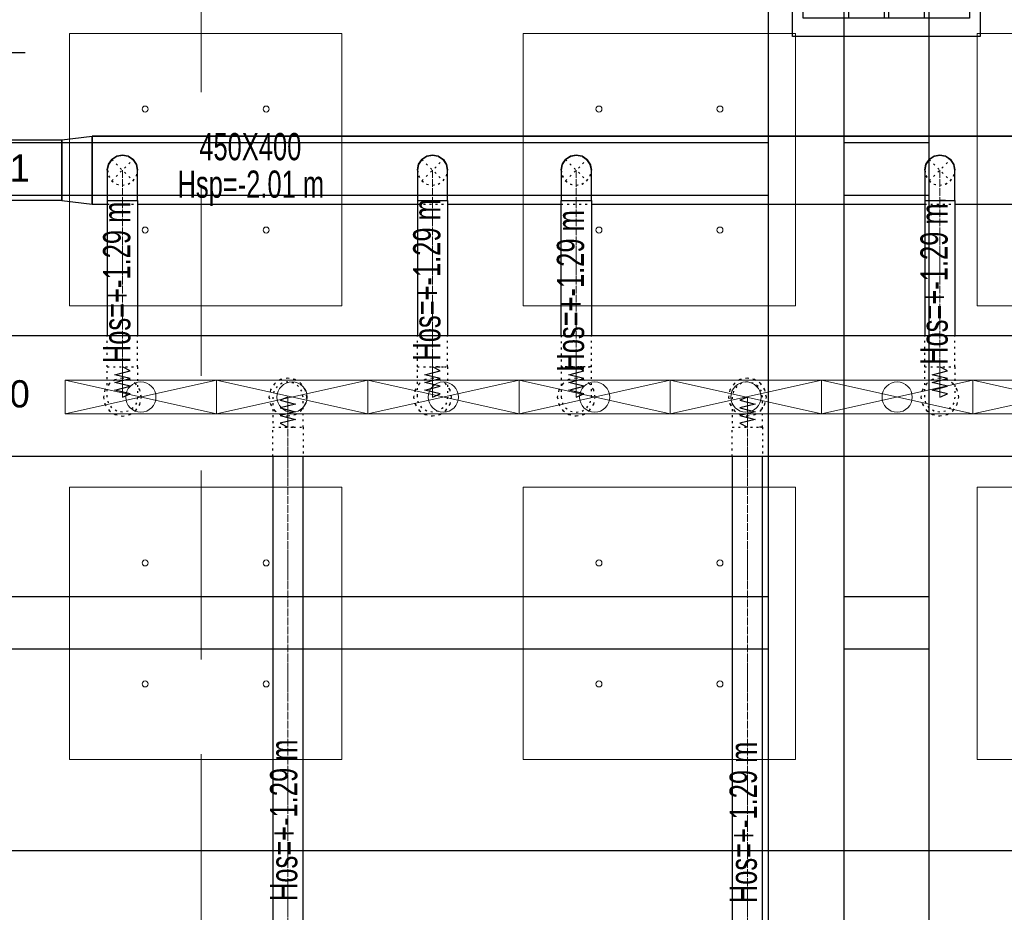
# Model space of a CAD drawing. Header units: centimetres. Extents: x -228435 to 46820, y -89367 to 152985.
# Tile 41 of 252: x -52269 to -45760, y 34590 to 40490. Entities that reach past the tile are written whole.
import ezdxf

# ---------------------------------------------------------------- set-up
doc = ezdxf.new("R2010")
doc.units = ezdxf.units.CM
doc.header["$LTSCALE"] = 50
for name, pattern in [('Balustrady$0$DASHED', [0.75, 0.5, -0.25]), ('CADVENT_CENTERLINE', [9.9, 7.4, -1, 0.5, -1]), ('CADVENT_HIDDEN', [0.8, 0.25, -0.55]), ('Kondygnacja  -0_5$0$HIDDEN', [9.525, 6.35, -3.175]), ('Kondygnacja  -0_5$0$HIDDEN2', [4.7625, 3.175, -1.5875]), ('Osie rzutów$0$DASHDOT2', [12.7, 6.35, -3.175, 0, -3.175])]:
    doc.linetypes.add(name, pattern=pattern)
doc.layers.get('0').update_dxf_attribs({"color": 8})
for name, color, linetype in [('01-103-Went PP_poziom-0_5$0$L_Nawiew', 3, 'Continuous'), ('bgde-nawiewDETAILS', 1, 'Continuous'), ('bgde-nawiewEXP', 1, 'Continuous'), ('bgde-nawiewHIDDEN', 1, 'Continuous'), ('bgde-tekst', 7, 'Continuous'), ('bgde_wymiary tłumik VAV', 7, 'Continuous'), ('Kondygnacja  -0_5$0$ARCH_KONSTR_POWYŻEJ RZUTU', 8, 'Kondygnacja  -0_5$0$HIDDEN'), ('Kondygnacja  -0_5$0$ARCH_KONSTR_POWYŻEJ RZUTU_IST', 8, 'Kondygnacja  -0_5$0$HIDDEN2'), ('Kondygnacja  -0_5$0$ARCH_KONSTRUKCJA_NIEWIDOCZNA', 8, 'Continuous'), ('Kondygnacja  -0_5$0$ARCH_OKŁADZINA', 8, 'Continuous'), ('Kondygnacja  -0_5$0$ARCH_SŁUPY', 8, 'Continuous'), ('Osie rzutów$0$ARCH_INFO_OSIE_IST', 8, 'Osie rzutów$0$DASHDOT2'), ('Osie rzutów$0$ARCH_INFO_OSIE_OPISY_IST', 8, 'Continuous')]:
    doc.layers.add(name, color=color, linetype=linetype)
for name, color, linetype, lineweight in [('bgde-nawiewCEN', 7, 'Continuous', 13), ('bgde_AJ_specyfikacja', 2, 'Continuous', 30), ('bgde_nawiewnik', 11, 'Continuous', 5), ('SU Lampy kwadratowe  -05$0$ARCH_SUFITY_PODWIESZANE', 8, 'Continuous', 9)]:
    doc.layers.add(name, color=color, linetype=linetype, lineweight=lineweight)
pattern_1 = [(45, (-1133.3117, -3177.9858), (-0.6735192, 0.6735192), [])]

# ---------------------------------------------------------------- blocks, each defined once
blk = doc.blocks.new('Osie rzutów')
at = {"layer": 'Osie rzutów$0$ARCH_INFO_OSIE_IST', "ltscale": 10}
for p, q in [((7460, 12510), (7460, 4623.26)), ((4436.24, 8000), (15156.54, 8000))]:
    blk.add_line(p, q, dxfattribs=at)
blk = doc.blocks.new('SU Lampy kwadratowe  -05$0$moduł sufitu')
at = {"layer": 'SU Lampy kwadratowe  -05$0$ARCH_SUFITY_PODWIESZANE'}
for points in [[(60, -60), (240, -60), (240, -240), (60, -240)], [(360, -60), (540, -60), (540, -240), (360, -240)], [(60, -360), (240, -360), (240, -540), (60, -540)], [(360, -360), (540, -360), (540, -540), (360, -540)]]:
    blk.add_lwpolyline(points, close=True, dxfattribs=at)
for centre in [(110, -110), (190, -110), (410, -110), (490, -110), (110, -190), (190, -190), (410, -190), (490, -190), (110, -410), (190, -410), (410, -410), (490, -410), (110, -490), (190, -490), (410, -490), (490, -490)]:
    blk.add_circle(centre, 2, dxfattribs=at)
blk = doc.blocks.new('SU Lampy kwadratowe  -05')
at = {"layer": 'SU Lampy kwadratowe  -05$0$ARCH_SUFITY_PODWIESZANE'}
for p in [(6860, 8600), (7460, 8600)]:
    blk.add_blockref('SU Lampy kwadratowe  -05$0$moduł sufitu', p, dxfattribs=at)
blk = doc.blocks.new('Kondygnacja  -0_5$0$słup_prostokąt')
at = {"layer": 'Kondygnacja  -0_5$0$ARCH_SŁUPY', "lineweight": 40}
h = blk.add_hatch(dxfattribs=at)
h.set_pattern_fill('ANSI31', color=256, scale=0.3, style=0)
h.set_pattern_definition(pattern_1)
h.paths.add_polyline_path([(36, 34), (39, 34), (39, 84), (36, 84)])
h = blk.add_hatch(dxfattribs=at)
h.set_pattern_fill('ANSI31', color=256, scale=0.3, style=0)
h.set_pattern_definition(pattern_1)
h.paths.add_polyline_path([(89, 80), (89, 83), (39, 83), (39, 80)])
h = blk.add_hatch(dxfattribs=at)
h.set_pattern_fill('ANSI31', color=256, scale=0.3, style=0)
h.set_pattern_definition(pattern_1)
h.paths.add_polyline_path([(89, 34), (92, 34), (92, 84), (89, 84)])
h = blk.add_hatch(dxfattribs=at)
h.set_pattern_fill('ANSI31', color=256, scale=0.3, style=0)
h.set_pattern_definition(pattern_1)
h.paths.add_polyline_path([(89, 57.5), (89, 60.5), (39, 60.5), (39, 57.5)])
h = blk.add_hatch(dxfattribs=at)
h.set_pattern_fill('ANSI31', color=256, scale=0.3, style=0)
h.set_pattern_definition(pattern_1)
h.paths.add_polyline_path([(89, 35), (89, 38), (39, 38), (39, 35)])
at = {"layer": 'Kondygnacja  -0_5$0$ARCH_KONSTRUKCJA_NIEWIDOCZNA'}
blk.add_lwpolyline([(119, 109), (119, 9), (9, 9), (9, 109)], close=True, dxfattribs=at)
for points in [[(36, 109), (36, 84)], [(39, 109), (39, 84)], [(62.5, 109), (62.5, 83)], [(65.5, 109), (65.5, 83)], [(89, 109), (89, 84)], [(92, 109), (92, 84)], [(9, 83), (36, 83)], [(9, 80), (36, 80)], [(92, 83), (119, 83)], [(92, 80), (119, 80)], [(9, 60.5), (36, 60.5)], [(92, 60.5), (119, 60.5)], [(9, 57.5), (36, 57.5)], [(92, 57.5), (119, 57.5)], [(9, 38), (36, 38)], [(9, 35), (36, 35)], [(36, 34), (36, 9)], [(39, 34), (39, 9)], [(62.5, 35), (62.5, 9)], [(65.49, 35), (65.49, 9)], [(89, 34), (89, 9)], [(92, 38), (119, 38)], [(92, 35), (119, 35)], [(92, 34), (92, 9)]]:
    blk.add_lwpolyline(points, dxfattribs=at)
at = {"layer": 'Kondygnacja  -0_5$0$ARCH_OKŁADZINA'}
blk.add_lwpolyline([(2, 121), (126, 121), (126, -3), (2, -3)], close=True, dxfattribs=at)
at = {"layer": 'Kondygnacja  -0_5$0$ARCH_SŁUPY', "lineweight": 40}
for p, q in [((39, 60.5), (89, 60.5)), ((89, 57.5), (39, 57.5))]:
    blk.add_line(p, q, dxfattribs=at)
at = {"layer": 'Kondygnacja  -0_5$0$ARCH_SŁUPY', "lineweight": 30, "const_width": 3}
blk.add_lwpolyline([(2, 94.5), (126, 94.5), (126, 23.5), (2, 23.5)], close=True, dxfattribs=at)
at = {"layer": 'Kondygnacja  -0_5$0$ARCH_SŁUPY', "lineweight": 40}
for points in [[(36, 84), (39, 84), (39, 34), (36, 34)], [(89, 84), (92, 84), (92, 34), (89, 34)]]:
    blk.add_lwpolyline(points, close=True, dxfattribs=at)
for points in [[(89, 83), (39, 83)], [(39, 80), (89, 80)], [(89, 38), (39, 38)], [(39, 35), (89, 35)]]:
    blk.add_lwpolyline(points, dxfattribs=at)
blk = doc.blocks.new('Kondygnacja  -0_5$0$konstrukcja istniejąca -0.5')
at = {"layer": 'Kondygnacja  -0_5$0$ARCH_KONSTR_POWYŻEJ RZUTU_IST', "ltscale": 10}
blk.add_line((7432, 8575), (7432, 7425), dxfattribs=at)
for points in [[(7382, 7425), (7382, 8575)], [(7488, 8575), (7488, 7425)], [(7382, 8132.89), (6338.46, 8132.89), (6338.46, 8167.89), (7382, 8167.89)], [(7432, 8167.89), (7488, 8167.89)], [(7488, 8132.89), (7432, 8132.89)]]:
    blk.add_lwpolyline(points, dxfattribs=at)
at = {"layer": 'Kondygnacja  -0_5$0$ARCH_KONSTR_POWYŻEJ RZUTU_IST', "ltscale": 10, "elevation": 0}
for points in [[(7382, 8432.89), (6338.46, 8432.89), (6338.46, 8467.89), (7382, 8467.89)], [(7432, 8467.89), (7488, 8467.89)], [(7488, 8432.89), (7432, 8432.89)]]:
    blk.add_lwpolyline(points, dxfattribs=at)
blk = doc.blocks.new('A$C066D7839')
at = {"layer": 'bgde_nawiewnik'}
for p, q in [((-50, -11.15), (-50, 11.15)), ((-50, 11.15), (50, 11.15)), ((-50, -11.15), (50, 11.15)), ((50, -11.15), (-50, 11.15)), ((50, 11.15), (50, -11.15)), ((50, -11.15), (-50, -11.15))]:
    blk.add_line(p, q, dxfattribs=at)
blk.add_circle((0, 0), 10, dxfattribs=at)

msp = doc.modelspace()

# ---------------------------------------------------------------- linework, layer by layer
at = {"linetype": 'Balustrady$0$DASHED', "lineweight": 20, "ltscale": 50}
msp.add_lwpolyline([(-53592.361, 52511.025), (-51070.214, 52511.025), (-51070.214, 5276.785), (-53592.361, 5276.785)], close=True, dxfattribs=at)
at = {"layer": 'bgde-nawiewCEN', "linetype": 'CADVENT_CENTERLINE', "ltscale": 0.06}
for p, q in [((-51590.031, 39295.952), (-51590.031, 39495.952)), ((-49540.031, 39295.952), (-49540.031, 39495.952)), ((-48590.031, 39295.952), (-48590.031, 39495.952)), ((-46186.383, 39295.952), (-46186.383, 39495.952)), ((-51590.031, 39295.952), (-51590.031, 38195.509)), ((-49540.031, 39295.952), (-49540.031, 38196.041)), ((-48590.031, 39295.952), (-48590.031, 38196.041)), ((-46186.383, 39295.952), (-46186.383, 38196.041)), ((-51590.031, 38195.509), (-51590.031, 38176.812)), ((-51590.031, 38176.812), (-51590.031, 38125.701)), ((-49540.031, 38196.041), (-49540.031, 38177.345)), ((-49540.031, 38177.345), (-49540.031, 38126.234)), ((-48590.031, 38196.041), (-48590.031, 38177.345)), ((-48590.031, 38177.345), (-48590.031, 38126.234)), ((-46186.383, 38196.041), (-46186.383, 38177.345)), ((-46186.383, 38177.345), (-46186.383, 38126.234)), ((-51590.031, 38125.701), (-51590.031, 38097.909)), ((-51590.031, 38097.909), (-51590.031, 38074.383)), ((-49540.031, 38126.234), (-49540.031, 38098.441)), ((-49540.031, 38098.441), (-49540.031, 38074.915)), ((-48590.031, 38126.234), (-48590.031, 38098.441)), ((-48590.031, 38098.441), (-48590.031, 38074.915)), ((-46186.383, 38126.234), (-46186.383, 38098.441)), ((-46186.383, 38098.441), (-46186.383, 38074.915)), ((-51590.031, 38074.383), (-51590.031, 38054.768)), ((-51590.031, 38054.768), (-51590.031, 38038.709)), ((-51590.031, 38038.709), (-51590.031, 38025.849)), ((-51590.031, 38025.849), (-51590.031, 38015.835)), ((-51590.031, 38015.835), (-51590.031, 38008.309)), ((-49540.031, 38074.915), (-49540.031, 38055.3)), ((-49540.031, 38055.3), (-49540.031, 38039.241)), ((-49540.031, 38039.241), (-49540.031, 38026.382)), ((-49540.031, 38026.382), (-49540.031, 38016.367)), ((-49540.031, 38016.367), (-49540.031, 38008.841)), ((-48590.031, 38074.915), (-48590.031, 38055.3)), ((-48590.031, 38055.3), (-48590.031, 38039.241)), ((-48590.031, 38039.241), (-48590.031, 38026.382)), ((-48590.031, 38026.382), (-48590.031, 38016.367)), ((-48590.031, 38016.367), (-48590.031, 38008.841)), ((-46186.383, 38074.915), (-46186.383, 38055.3)), ((-46186.383, 38055.3), (-46186.383, 38039.241)), ((-46186.383, 38039.241), (-46186.383, 38026.382)), ((-46186.383, 38026.382), (-46186.383, 38016.367)), ((-46186.383, 38016.367), (-46186.383, 38008.841)), ((-51590.031, 38008.309), (-51590.031, 38002.916)), ((-51590.031, 38002.916), (-51590.031, 37999.301)), ((-51590.031, 37999.301), (-51590.031, 37997.109)), ((-51590.031, 37997.109), (-51590.031, 37995.983)), ((-51590.031, 37995.983), (-51590.031, 37995.509)), ((-50496.365, 37995.567), (-50496.365, 37996.041)), ((-50496.365, 37994.441), (-50496.365, 37995.567)), ((-50496.365, 37992.248), (-50496.365, 37994.441)), ((-50496.365, 37988.634), (-50496.365, 37992.248)), ((-50496.365, 37983.241), (-50496.365, 37988.634)), ((-50496.365, 37975.715), (-50496.365, 37983.241)), ((-50496.365, 37965.7), (-50496.365, 37975.715)), ((-50496.365, 37952.841), (-50496.365, 37965.7)), ((-50496.365, 37936.782), (-50496.365, 37952.841)), ((-49540.031, 38008.841), (-49540.031, 38003.448)), ((-49540.031, 38003.448), (-49540.031, 37999.834)), ((-49540.031, 37999.834), (-49540.031, 37997.641)), ((-49540.031, 37997.641), (-49540.031, 37996.515)), ((-49540.031, 37996.515), (-49540.031, 37996.041)), ((-48590.031, 38008.841), (-48590.031, 38003.448)), ((-48590.031, 38003.448), (-48590.031, 37999.834)), ((-48590.031, 37999.834), (-48590.031, 37997.641)), ((-48590.031, 37997.641), (-48590.031, 37996.515)), ((-48590.031, 37996.515), (-48590.031, 37996.041)), ((-47458.102, 37995.567), (-47458.102, 37996.041)), ((-47458.102, 37994.441), (-47458.102, 37995.567)), ((-47458.102, 37992.248), (-47458.102, 37994.441)), ((-47458.102, 37988.634), (-47458.102, 37992.248)), ((-47458.102, 37983.241), (-47458.102, 37988.634)), ((-47458.102, 37975.715), (-47458.102, 37983.241)), ((-47458.102, 37965.7), (-47458.102, 37975.715)), ((-47458.102, 37952.841), (-47458.102, 37965.7)), ((-47458.102, 37936.782), (-47458.102, 37952.841)), ((-46186.383, 38008.841), (-46186.383, 38003.448)), ((-46186.383, 38003.448), (-46186.383, 37999.834)), ((-46186.383, 37999.834), (-46186.383, 37997.641)), ((-46186.383, 37997.641), (-46186.383, 37996.515)), ((-46186.383, 37996.515), (-46186.383, 37996.041)), ((-50496.365, 37917.167), (-50496.365, 37936.782)), ((-50496.365, 37893.641), (-50496.365, 37917.167)), ((-50496.365, 37865.848), (-50496.365, 37893.641)), ((-47458.102, 37917.167), (-47458.102, 37936.782)), ((-47458.102, 37893.641), (-47458.102, 37917.167)), ((-47458.102, 37865.848), (-47458.102, 37893.641)), ((-50496.365, 37814.737), (-50496.365, 37865.848)), ((-47458.102, 37814.737), (-47458.102, 37865.848)), ((-50496.365, 37796.041), (-50496.365, 37814.737)), ((-50496.365, 33755.331), (-50496.365, 37796.041)), ((-47458.102, 37796.041), (-47458.102, 37814.737)), ((-47458.102, 33755.331), (-47458.102, 37796.041))]:
    msp.add_line(p, q, dxfattribs=at)
at = {"layer": 'bgde-nawiewDETAILS', "linetype": 'CADVENT_HIDDEN'}
for p, q in [((-51660.742, 39425.241), (-51519.321, 39566.663)), ((-51660.742, 39566.663), (-51519.321, 39425.241)), ((-49610.742, 39425.241), (-49469.321, 39566.663)), ((-49610.742, 39566.663), (-49469.321, 39425.241)), ((-48660.742, 39425.241), (-48519.321, 39566.663)), ((-48660.742, 39566.663), (-48519.321, 39425.241)), ((-46257.094, 39425.241), (-46115.673, 39566.663)), ((-46257.094, 39566.663), (-46115.673, 39425.241))]:
    msp.add_line(p, q, dxfattribs=at)
at = {"layer": 'bgde-nawiewEXP', "linetype": 'Continuous'}
for points in [[(-51989.989, 39695.952), (-51789.989, 39720.952), (-51789.989, 39270.952), (-51690.031, 39270.952)], [(-51989.989, 39295.952), (-51789.989, 39270.952), (-51789.989, 39720.952), (-42626.9, 39720.952)], [(-42626.9, 39720.952), (-51789.989, 39720.952)], [(-53495.651, 39695.952), (-51989.989, 39695.952), (-51989.989, 39295.952), (-53495.651, 39295.952)], [(-51989.989, 39695.952), (-51989.989, 39295.952)], [(-51989.989, 39295.952), (-51989.989, 39695.952)], [(-51680.767, 39536.693), (-51660.742, 39566.663), (-51628.3, 39588.34), (-51627.209, 39588.557)], [(-51660.229, 39566.875), (-51659.597, 39567.79), (-51626.81, 39588.943), (-51591.35, 39595.406)], [(-51625.383, 39588.92), (-51590.031, 39595.952), (-51551.763, 39588.34), (-51550.838, 39587.722)], [(-51589.519, 39595.74), (-51588.424, 39595.939), (-51550.283, 39587.713), (-51520.639, 39567.209)], [(-51549.291, 39586.688), (-51519.321, 39566.663), (-51497.643, 39534.22), (-51497.426, 39533.129)], [(-49631.065, 39536.247), (-49610.742, 39566.663), (-49578.3, 39588.34), (-49577.416, 39588.516)], [(-49610.325, 39566.835), (-49609.815, 39567.578), (-49577.093, 39588.831), (-49541.124, 39595.499)], [(-49575.91, 39588.815), (-49540.031, 39595.952), (-49501.763, 39588.34), (-49501.014, 39587.839)], [(-49539.614, 39595.779), (-49538.728, 39595.944), (-49500.562, 39587.833), (-49470.414, 39567.115)], [(-49499.737, 39586.986), (-49469.321, 39566.663), (-49447.643, 39534.22), (-49447.468, 39533.337)], [(-48679.892, 39538.003), (-48660.742, 39566.663), (-48628.3, 39588.34), (-48626.572, 39588.684)], [(-48659.941, 39566.995), (-48658.925, 39568.434), (-48625.944, 39589.281), (-48591.978, 39595.146)], [(-48623.837, 39589.228), (-48590.031, 39595.952), (-48551.763, 39588.34), (-48550.299, 39587.361)], [(-48589.23, 39595.62), (-48587.495, 39595.92), (-48549.432, 39587.339), (-48521.267, 39567.469)], [(-48547.98, 39585.812), (-48519.321, 39566.663), (-48497.643, 39534.22), (-48497.3, 39532.493)], [(-46276.593, 39537.481), (-46257.094, 39566.663), (-46224.652, 39588.34), (-46223.183, 39588.632)], [(-46256.409, 39566.946), (-46255.551, 39568.173), (-46222.648, 39589.145), (-46188.086, 39595.247)], [(-46220.806, 39589.105), (-46186.383, 39595.952), (-46148.115, 39588.34), (-46146.87, 39587.508)], [(-46185.699, 39595.668), (-46184.224, 39595.929), (-46146.129, 39587.492), (-46117.375, 39567.368)], [(-46144.854, 39586.161), (-46115.673, 39566.663), (-46093.995, 39534.22), (-46093.703, 39532.752)], [(-51690.031, 39495.952), (-51682.419, 39534.22), (-51681.801, 39535.145)], [(-51690.018, 39497.559), (-51681.792, 39535.7), (-51661.288, 39565.344)], [(-51519.108, 39566.15), (-51518.193, 39565.517), (-51497.04, 39532.731), (-51490.577, 39497.27)], [(-51497.063, 39531.304), (-51490.031, 39495.952)], [(-49640.031, 39495.952), (-49632.419, 39534.22), (-49631.919, 39534.97)], [(-49640.023, 39497.255), (-49631.913, 39535.421), (-49611.195, 39565.57)], [(-49469.148, 39566.246), (-49468.405, 39565.735), (-49447.153, 39533.013), (-49440.484, 39497.045)], [(-49447.168, 39531.83), (-49440.031, 39495.952)], [(-48690.031, 39495.952), (-48682.419, 39534.22), (-48681.441, 39535.685)], [(-48689.999, 39498.489), (-48681.419, 39536.552), (-48661.548, 39564.716)], [(-48518.989, 39565.862), (-48517.55, 39564.846), (-48496.702, 39531.864), (-48490.838, 39497.899)], [(-48496.756, 39529.758), (-48490.031, 39495.952)], [(-46286.383, 39495.952), (-46278.771, 39534.22), (-46277.939, 39535.465)], [(-46286.36, 39498.111), (-46277.923, 39536.206), (-46257.799, 39564.96)], [(-46115.389, 39565.978), (-46114.162, 39565.119), (-46093.191, 39532.216), (-46087.088, 39497.654)], [(-46093.23, 39530.374), (-46086.383, 39495.952)], [(-51690.018, 39497.559), (-51689.819, 39496.465)], [(-49640.023, 39497.255), (-49639.859, 39496.369)], [(-48689.999, 39498.489), (-48689.699, 39496.753)], [(-46286.36, 39498.111), (-46286.1, 39496.637)], [(-51690.031, 39295.952), (-51690.031, 38403.941)], [(-51690.031, 39295.952), (-51490.031, 39295.952), (-51490.031, 38403.941)], [(-51490.031, 39270.952), (-49640.031, 39270.952)], [(-49640.031, 39295.952), (-49640.031, 38403.941)], [(-49640.031, 39295.952), (-49440.031, 39295.952), (-49440.031, 38403.941)], [(-49440.031, 39270.952), (-48690.031, 39270.952)], [(-48690.031, 38403.941), (-48690.031, 39295.952), (-48490.031, 39295.952), (-48490.031, 38403.941)], [(-48490.031, 39270.952), (-46286.383, 39270.952)], [(-46286.383, 39295.952), (-46286.383, 38403.941)], [(-46286.383, 39295.952), (-46148.115, 39295.952)], [(-46148.115, 39295.952), (-46186.383, 39295.952)], [(-46148.115, 39295.952), (-46086.383, 39295.952), (-46086.383, 38403.941)], [(-46086.383, 39270.952), (-44590.031, 39270.952)], [(-41538.801, 37603.941), (-59190.003, 37603.941), (-59190.003, 38403.941), (-41538.801, 38403.941)], [(-50596.365, 37603.941), (-50596.365, 33755.331), (-50396.365, 33755.331), (-50396.365, 37603.941)], [(-47558.102, 37603.941), (-47558.102, 33755.331), (-47358.102, 33755.331), (-47358.102, 37603.941)]]:
    msp.add_lwpolyline(points, dxfattribs=at)
for points in [[(-51690.031, 39295.952), (-51490.031, 39295.952), (-51490.031, 39495.952), (-51497.643, 39534.22), (-51519.321, 39566.663), (-51551.763, 39588.34), (-51590.031, 39595.952), (-51628.3, 39588.34), (-51660.742, 39566.663), (-51682.419, 39534.22), (-51690.031, 39495.952), (-51690.031, 39334.97)], [(-49640.031, 39295.952), (-49440.031, 39295.952), (-49440.031, 39495.952), (-49447.643, 39534.22), (-49469.321, 39566.663), (-49501.763, 39588.34), (-49540.031, 39595.952), (-49578.3, 39588.34), (-49610.742, 39566.663), (-49632.419, 39534.22), (-49640.031, 39495.952), (-49640.031, 39334.97)], [(-48690.031, 39295.952), (-48490.031, 39295.952), (-48490.031, 39495.952), (-48497.643, 39534.22), (-48519.321, 39566.663), (-48551.763, 39588.34), (-48590.031, 39595.952), (-48628.3, 39588.34), (-48660.742, 39566.663), (-48682.419, 39534.22), (-48690.031, 39495.952), (-48690.031, 39334.97)], [(-46286.383, 39295.952), (-46086.383, 39295.952), (-46086.383, 39495.952), (-46093.995, 39534.22), (-46115.673, 39566.663), (-46148.115, 39588.34), (-46186.383, 39595.952), (-46224.652, 39588.34), (-46257.094, 39566.663), (-46278.771, 39534.22), (-46286.383, 39495.952), (-46286.383, 39334.97)]]:
    msp.add_lwpolyline(points, close=True, dxfattribs=at)
at = {"layer": 'bgde-nawiewHIDDEN', "linetype": 'CADVENT_HIDDEN'}
for points in [[(-51627.209, 39588.557), (-51625.383, 39588.92)], [(-51591.35, 39595.406), (-51589.519, 39595.74)], [(-51550.838, 39587.722), (-51549.291, 39586.688)], [(-49577.416, 39588.516), (-49575.91, 39588.815)], [(-49541.124, 39595.499), (-49539.614, 39595.779)], [(-49501.014, 39587.839), (-49499.737, 39586.986)], [(-48626.572, 39588.684), (-48623.837, 39589.228)], [(-48591.978, 39595.146), (-48589.23, 39595.62)], [(-48550.299, 39587.361), (-48547.98, 39585.812)], [(-46223.183, 39588.632), (-46220.806, 39589.105)], [(-46188.086, 39595.247), (-46185.699, 39595.668)], [(-46146.87, 39587.508), (-46144.854, 39586.161)], [(-51681.801, 39535.145), (-51680.767, 39536.693)], [(-51661.288, 39565.344), (-51660.229, 39566.875)], [(-51520.639, 39567.209), (-51519.108, 39566.15)], [(-51497.426, 39533.129), (-51497.063, 39531.304)], [(-49631.919, 39534.97), (-49631.065, 39536.247)], [(-49611.195, 39565.57), (-49610.325, 39566.835)], [(-49470.414, 39567.115), (-49469.148, 39566.246)], [(-49447.468, 39533.337), (-49447.168, 39531.83)], [(-48681.441, 39535.685), (-48679.892, 39538.003)], [(-48661.548, 39564.716), (-48659.941, 39566.995)], [(-48521.267, 39567.469), (-48518.989, 39565.862)], [(-48497.3, 39532.493), (-48496.756, 39529.758)], [(-46277.939, 39535.465), (-46276.593, 39537.481)], [(-46257.799, 39564.96), (-46256.409, 39566.946)], [(-46117.375, 39567.368), (-46115.389, 39565.978)], [(-46093.703, 39532.752), (-46093.23, 39530.374)], [(-51690.031, 39495.952), (-51682.419, 39457.684), (-51660.742, 39425.241), (-51628.3, 39403.564), (-51590.031, 39395.952), (-51551.763, 39403.564), (-51519.321, 39425.241), (-51497.643, 39457.684), (-51490.031, 39495.952)], [(-51689.819, 39496.465), (-51683.022, 39459.173), (-51661.869, 39426.387), (-51629.779, 39404.191), (-51591.638, 39395.965), (-51553.253, 39402.961), (-51520.466, 39424.114), (-51498.27, 39456.204), (-51490.044, 39494.345), (-51490.577, 39497.27)], [(-49640.031, 39495.952), (-49632.419, 39457.684), (-49610.742, 39425.241), (-49578.3, 39403.564), (-49540.031, 39395.952), (-49501.763, 39403.564), (-49469.321, 39425.241), (-49447.643, 39457.684), (-49440.031, 39495.952)], [(-49639.859, 39496.369), (-49632.91, 39458.891), (-49611.657, 39426.169), (-49579.5, 39404.071), (-49541.334, 39395.96), (-49502.97, 39403.073), (-49470.248, 39424.326), (-49448.15, 39456.483), (-49440.04, 39494.649), (-49440.484, 39497.045)], [(-48690.031, 39495.952), (-48682.419, 39457.684), (-48660.742, 39425.241), (-48628.3, 39403.564), (-48590.031, 39395.952), (-48551.763, 39403.564), (-48519.321, 39425.241), (-48497.643, 39457.684), (-48490.031, 39495.952)], [(-48689.699, 39496.753), (-48683.36, 39460.04), (-48662.513, 39427.058), (-48630.631, 39404.565), (-48592.568, 39395.984), (-48554.119, 39402.623), (-48521.137, 39423.47), (-48498.644, 39455.352), (-48490.064, 39493.415), (-48490.838, 39497.899)], [(-46286.383, 39495.952), (-46278.771, 39457.684), (-46257.094, 39425.241), (-46224.652, 39403.564), (-46186.383, 39395.952), (-46148.115, 39403.564), (-46115.673, 39425.241), (-46093.995, 39457.684), (-46086.383, 39495.952)], [(-46286.1, 39496.637), (-46279.576, 39459.688), (-46258.604, 39426.785), (-46226.638, 39404.412), (-46188.543, 39395.975), (-46150.119, 39402.759), (-46117.216, 39423.731), (-46094.843, 39455.698), (-46086.407, 39493.793), (-46087.088, 39497.654)], [(-51690.031, 39270.952), (-51490.031, 39270.952)], [(-49640.031, 39270.952), (-49440.031, 39270.952)], [(-48690.031, 39270.952), (-48490.031, 39270.952)], [(-46286.383, 39270.952), (-46086.383, 39270.952)], [(-51690.031, 38195.509), (-51490.031, 38195.509), (-51490.031, 38403.941)], [(-51690.031, 38195.509), (-51690.031, 38403.941)], [(-49640.031, 38196.041), (-49640.031, 38403.941)], [(-49501.763, 38196.041), (-49440.031, 38196.041), (-49440.031, 38403.941)], [(-48690.031, 38403.941), (-48690.031, 37996.041), (-48682.419, 37957.773), (-48660.742, 37925.33), (-48628.3, 37903.653), (-48590.031, 37896.041), (-48551.763, 37903.653), (-48519.321, 37925.33), (-48497.643, 37957.773), (-48490.031, 37996.041), (-48490.031, 38196.041), (-48690.031, 38196.041), (-48690.031, 38196.041), (-48551.763, 38196.041)], [(-48551.763, 38196.041), (-48490.031, 38196.041), (-48490.031, 38403.941)], [(-46286.383, 38196.041), (-46086.383, 38196.041), (-46086.383, 38403.941)], [(-46286.383, 38196.041), (-46286.383, 38403.941)], [(-49640.031, 38196.041), (-49501.763, 38196.041)], [(-49501.763, 38196.041), (-49540.031, 38196.041)], [(-48551.763, 38196.041), (-48590.031, 38196.041)], [(-50596.365, 37603.941), (-50596.365, 37796.041), (-50458.097, 37796.041), (-50458.097, 37796.041), (-50396.365, 37796.041), (-50396.365, 37996.041), (-50403.977, 38034.309), (-50425.655, 38066.752), (-50458.097, 38088.429), (-50496.365, 38096.041), (-50534.634, 38088.429), (-50567.076, 38066.752), (-50588.753, 38034.309), (-50596.365, 37996.041), (-50596.365, 37796.041), (-50458.097, 37796.041)], [(-47558.102, 37603.941), (-47558.102, 37796.041), (-47358.102, 37796.041), (-47358.102, 37996.041), (-47365.714, 38034.309), (-47387.392, 38066.752), (-47419.834, 38088.429), (-47458.102, 38096.041), (-47496.371, 38088.429), (-47528.813, 38066.752), (-47550.49, 38034.309), (-47558.102, 37996.041), (-47558.102, 37796.041), (-47365.714, 37796.041)], [(-50458.097, 37796.041), (-50496.365, 37796.041)], [(-50458.097, 37796.041), (-50396.365, 37796.041), (-50396.365, 37603.941)], [(-47365.714, 37796.041), (-47387.392, 37796.041)], [(-47365.714, 37796.041), (-47358.102, 37796.041), (-47358.102, 37603.941)]]:
    msp.add_lwpolyline(points, dxfattribs=at)
for points in [[(-51690.031, 37995.509), (-51690.031, 38195.509), (-51490.031, 38195.509), (-51490.031, 37995.509), (-51497.643, 37957.24), (-51519.321, 37924.798), (-51551.763, 37903.121), (-51590.031, 37895.509), (-51628.3, 37903.121), (-51660.742, 37924.798), (-51682.419, 37957.24)], [(-49640.031, 38003.448), (-49640.031, 38196.041), (-49440.031, 38196.041), (-49440.031, 37996.041), (-49447.643, 37957.773), (-49469.321, 37925.33), (-49501.763, 37903.653), (-49540.031, 37896.041), (-49578.3, 37903.653), (-49610.742, 37925.33), (-49632.419, 37957.773), (-49640.031, 37996.041), (-49640.031, 37999.834)], [(-46286.383, 37996.041), (-46286.383, 38196.041), (-46086.383, 38196.041), (-46086.383, 37996.041), (-46093.995, 37957.773), (-46115.673, 37925.33), (-46148.115, 37903.653), (-46186.383, 37896.041), (-46224.652, 37903.653), (-46257.094, 37925.33), (-46278.771, 37957.773)], [(-51715.031, 37995.509), (-51705.516, 37947.673), (-51678.42, 37907.12), (-51637.867, 37880.024), (-51590.031, 37870.509), (-51542.196, 37880.024), (-51501.643, 37907.12), (-51474.546, 37947.673), (-51465.031, 37995.509), (-51474.546, 38043.344), (-51501.643, 38083.897), (-51542.196, 38110.994), (-51590.031, 38120.509), (-51637.867, 38110.994), (-51678.42, 38083.897), (-51705.516, 38043.344)], [(-51715.031, 37995.509), (-51705.516, 37947.673), (-51678.42, 37907.12), (-51637.867, 37880.024), (-51590.031, 37870.509), (-51542.196, 37880.024), (-51501.643, 37907.12), (-51474.546, 37947.673), (-51465.031, 37995.509), (-51474.546, 38043.344), (-51501.643, 38083.897), (-51542.196, 38110.994), (-51590.031, 38120.509), (-51637.867, 38110.994), (-51678.42, 38083.897), (-51705.516, 38043.344)], [(-50621.365, 37996.041), (-50611.85, 37948.206), (-50584.754, 37907.653), (-50544.201, 37880.556), (-50496.365, 37871.041), (-50448.53, 37880.556), (-50407.977, 37907.653), (-50380.88, 37948.206), (-50371.365, 37996.041), (-50380.88, 38043.877), (-50407.977, 38084.429), (-50448.53, 38111.526), (-50496.365, 38121.041), (-50544.201, 38111.526), (-50584.754, 38084.429), (-50611.85, 38043.877)], [(-50621.365, 37996.041), (-50611.85, 37948.206), (-50584.754, 37907.653), (-50544.201, 37880.556), (-50496.365, 37871.041), (-50448.53, 37880.556), (-50407.977, 37907.653), (-50380.88, 37948.206), (-50371.365, 37996.041), (-50380.88, 38043.877), (-50407.977, 38084.429), (-50448.53, 38111.526), (-50496.365, 38121.041), (-50544.201, 38111.526), (-50584.754, 38084.429), (-50611.85, 38043.877)], [(-49665.031, 37996.041), (-49655.516, 37948.206), (-49628.42, 37907.653), (-49587.867, 37880.556), (-49540.031, 37871.041), (-49492.196, 37880.556), (-49451.643, 37907.653), (-49424.546, 37948.206), (-49415.031, 37996.041), (-49424.546, 38043.877), (-49451.643, 38084.429), (-49492.196, 38111.526), (-49540.031, 38121.041), (-49587.867, 38111.526), (-49628.42, 38084.429), (-49655.516, 38043.877)], [(-49665.031, 37996.041), (-49655.516, 37948.206), (-49628.42, 37907.653), (-49587.867, 37880.556), (-49540.031, 37871.041), (-49492.196, 37880.556), (-49451.643, 37907.653), (-49424.546, 37948.206), (-49415.031, 37996.041), (-49424.546, 38043.877), (-49451.643, 38084.429), (-49492.196, 38111.526), (-49540.031, 38121.041), (-49587.867, 38111.526), (-49628.42, 38084.429), (-49655.516, 38043.877)], [(-48715.031, 37996.041), (-48705.516, 37948.206), (-48678.42, 37907.653), (-48637.867, 37880.556), (-48590.031, 37871.041), (-48542.196, 37880.556), (-48501.643, 37907.653), (-48474.546, 37948.206), (-48465.031, 37996.041), (-48474.546, 38043.877), (-48501.643, 38084.429), (-48542.196, 38111.526), (-48590.031, 38121.041), (-48637.867, 38111.526), (-48678.42, 38084.429), (-48705.516, 38043.877)], [(-48715.031, 37996.041), (-48705.516, 37948.206), (-48678.42, 37907.653), (-48637.867, 37880.556), (-48590.031, 37871.041), (-48542.196, 37880.556), (-48501.643, 37907.653), (-48474.546, 37948.206), (-48465.031, 37996.041), (-48474.546, 38043.877), (-48501.643, 38084.429), (-48542.196, 38111.526), (-48590.031, 38121.041), (-48637.867, 38111.526), (-48678.42, 38084.429), (-48705.516, 38043.877)], [(-47583.102, 37996.041), (-47573.587, 37948.206), (-47546.491, 37907.653), (-47505.938, 37880.556), (-47458.102, 37871.041), (-47410.267, 37880.556), (-47369.714, 37907.653), (-47342.617, 37948.206), (-47333.102, 37996.041), (-47342.617, 38043.877), (-47369.714, 38084.429), (-47410.267, 38111.526), (-47458.102, 38121.041), (-47505.938, 38111.526), (-47546.491, 38084.429), (-47573.587, 38043.877)], [(-47583.102, 37996.041), (-47573.587, 37948.206), (-47546.491, 37907.653), (-47505.938, 37880.556), (-47458.102, 37871.041), (-47410.267, 37880.556), (-47369.714, 37907.653), (-47342.617, 37948.206), (-47333.102, 37996.041), (-47342.617, 38043.877), (-47369.714, 38084.429), (-47410.267, 38111.526), (-47458.102, 38121.041), (-47505.938, 38111.526), (-47546.491, 38084.429), (-47573.587, 38043.877)], [(-46311.383, 37996.041), (-46301.868, 37948.206), (-46274.772, 37907.653), (-46234.219, 37880.556), (-46186.383, 37871.041), (-46138.548, 37880.556), (-46097.995, 37907.653), (-46070.898, 37948.206), (-46061.383, 37996.041), (-46070.898, 38043.877), (-46097.995, 38084.429), (-46138.548, 38111.526), (-46186.383, 38121.041), (-46234.219, 38111.526), (-46274.772, 38084.429), (-46301.868, 38043.877)], [(-46311.383, 37996.041), (-46301.868, 37948.206), (-46274.772, 37907.653), (-46234.219, 37880.556), (-46186.383, 37871.041), (-46138.548, 37880.556), (-46097.995, 37907.653), (-46070.898, 37948.206), (-46061.383, 37996.041), (-46070.898, 38043.877), (-46097.995, 38084.429), (-46138.548, 38111.526), (-46186.383, 38121.041), (-46234.219, 38111.526), (-46274.772, 38084.429), (-46301.868, 38043.877)]]:
    msp.add_lwpolyline(points, close=True, dxfattribs=at)
at = {"layer": 'bgde-nawiewHIDDEN'}
for points in [[(-51590.031, 37995.509), (-51540.031, 38016.806), (-51640.031, 38042.168), (-51540.031, 38067.388), (-51640.031, 38092.673), (-51540.031, 38118.208), (-51640.031, 38143.568), (-51540.031, 38169.026), (-51590.031, 38195.509)], [(-49540.031, 37996.041), (-49490.031, 38017.339), (-49590.031, 38042.701), (-49490.031, 38067.921), (-49590.031, 38093.206), (-49490.031, 38118.741), (-49590.031, 38144.1), (-49490.031, 38169.559), (-49540.031, 38196.041)], [(-48590.031, 37996.041), (-48540.031, 38017.339), (-48640.031, 38042.701), (-48540.031, 38067.921), (-48640.031, 38093.206), (-48540.031, 38118.741), (-48640.031, 38144.1), (-48540.031, 38169.559), (-48590.031, 38196.041)], [(-46186.383, 37996.041), (-46136.383, 38017.339), (-46236.383, 38042.701), (-46136.383, 38067.921), (-46236.383, 38093.206), (-46136.383, 38118.741), (-46236.383, 38144.1), (-46136.383, 38169.559), (-46186.383, 38196.041)], [(-50496.365, 37996.041), (-50546.365, 37974.743), (-50446.365, 37949.382), (-50546.365, 37924.161), (-50446.365, 37898.876), (-50546.365, 37873.341), (-50446.365, 37847.982), (-50546.365, 37822.523), (-50496.365, 37796.041)], [(-47458.102, 37996.041), (-47508.102, 37974.743), (-47408.102, 37949.382), (-47508.102, 37924.161), (-47408.102, 37898.876), (-47508.102, 37873.341), (-47408.102, 37847.982), (-47508.102, 37822.523), (-47458.102, 37796.041)]]:
    msp.add_lwpolyline(points, dxfattribs=at)
at = {"layer": 'bgde_wymiary tłumik VAV'}
msp.add_line((-53164.537, 40274.303), (-52234.192, 40274.303), dxfattribs=at)

# ---------------------------------------------------------------- block references
at = {"layer": '01-103-Went PP_poziom-0_5$0$L_Nawiew', "xscale": 10, "yscale": 10, "zscale": 10}
for p in [(-51468.405, 37996.041, 1362.041), (-50468.405, 37996.041, 1362.041), (-49468.405, 37996.041, 1362.041), (-48468.405, 37996.041, 1362.041), (-47468.405, 37996.041, 1362.041), (-46468.405, 37996.041, 1362.041), (-45468.405, 37996.041, 1362.041)]:
    msp.add_blockref('A$C066D7839', p, dxfattribs=at)
at = {"layer": 'Kondygnacja  -0_5$0$ARCH_KONSTR_POWYŻEJ RZUTU', "xscale": 10, "yscale": 10, "zscale": 10}
msp.add_blockref('Kondygnacja  -0_5$0$konstrukcja istniejąca -0.5', (-121140, -45000), dxfattribs=at)
at = {"layer": 'Kondygnacja  -0_5$0$ARCH_SŁUPY', "xscale": 10, "yscale": 10, "zscale": 10}
msp.add_blockref('Kondygnacja  -0_5$0$słup_prostokąt', (-47180, 40410), dxfattribs=at)
at = {"layer": 'Osie rzutów$0$ARCH_INFO_OSIE_OPISY_IST', "xscale": 10, "yscale": 10, "zscale": 10}
msp.add_blockref('Osie rzutów', (-121140, -45000), dxfattribs=at)
at = {"layer": 'SU Lampy kwadratowe  -05$0$ARCH_SUFITY_PODWIESZANE', "xscale": 10, "yscale": 10, "zscale": 10}
msp.add_blockref('SU Lampy kwadratowe  -05', (-121140, -45000), dxfattribs=at)

# ---------------------------------------------------------------- texts
at = {"layer": 'bgde-tekst', "width": 0.7}
for s, p in [('450X400', (-51082.085, 39561.384)), ('450X400', (-51082.085, 39561.384, 1920)), ('Hsp=-2.01 m ', (-51226.037, 39313.511, 1920))]:
    msp.add_text(s, height=180, dxfattribs=at).set_placement(p)
for p in [(-51538.263, 38220.065, -172.959), (-49488.263, 38236.778, -172.959), (-46134.615, 38208.84, -172.959), (-48538.263, 38164.139, -172.959), (-50434.292, 34664.851, -660), (-47396.029, 34650.753, -660)]:
    msp.add_text('Hos=+-1.29 m ', height=180, rotation=90, dxfattribs=at).set_placement(p)
at = {"layer": 'bgde_AJ_specyfikacja', "char_height": 180, "width": 1505.25105, "attachment_point": 1}
for s, insert in [('ciąg -0,5-11', (-53473.656, 39599.63, 1920)), ('ciąg -0,5-10', (-53473.656, 38107.541, 1920))]:
    msp.add_mtext(s, dxfattribs=dict(at, insert=insert))

doc.saveas('drawing.dxf')
